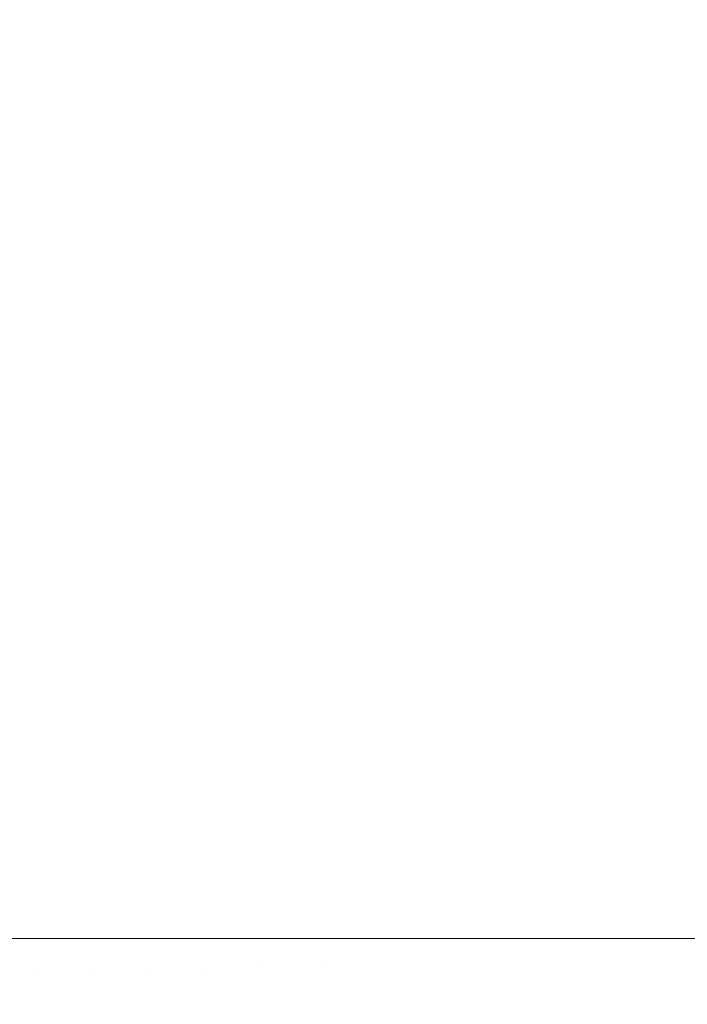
# Model space of a CAD drawing. Header units: centimetres. Extents: x -26.3 to 27.5, y 4.2 to 67.9.
# Tile 14 of 256: x -26.0435 to -26.0005, y 4.296 to 4.3594. Entities that reach past the tile are written whole.
import ezdxf

# ---------------------------------------------------------------- set-up
doc = ezdxf.new("R2010")
doc.units = ezdxf.units.CM
doc.header["$LTSCALE"] = 2.54
doc.layers.add('Lucido design-1', color=7, linetype='Continuous')

# ---------------------------------------------------------------- blocks, each defined once
blk = doc.blocks.new('Gruppo-2-1')
at = {"color": 7, "linetype": 'Continuous', "lineweight": 9}
for points, invisible_edges in [([(-26.044953, 4.300212, -1111.795328), (-26.044953, 5.900212, -1111.795328), (-26.041611, 5.900212, -1111.797632), (-26.041611, 4.300212, -1111.797632)], 5), ([(-26.044953, 4.300212, -1147.895328), (-26.044953, 5.900212, -1147.895328), (-26.041611, 5.900212, -1147.897632), (-26.041611, 4.300212, -1147.897632)], 5), ([(-26.042629, 5.900212, -1111.031377), (-26.044941, 5.900212, -1111.033016), (-26.044941, 4.300212, -1111.033016), (-26.042629, 4.300212, -1111.031377)], 10), ([(-26.042629, 5.900212, -1147.131377), (-26.044941, 5.900212, -1147.133016), (-26.044941, 4.300212, -1147.133016), (-26.042629, 4.300212, -1147.131377)], 10), ([(-26.042629, 4.300212, -1111.031377), (-26.041601, 4.300212, -1111.030712), (-26.041601, 5.900212, -1111.030712), (-26.042629, 5.900212, -1111.031377)], 10), ([(-26.042629, 4.300212, -1147.131377), (-26.041601, 4.300212, -1147.130712), (-26.041601, 5.900212, -1147.130712), (-26.042629, 5.900212, -1147.131377)], 10), ([(-26.041611, 4.300212, -1111.797632), (-26.041611, 5.900212, -1111.797632), (-26.038182, 5.900212, -1111.799796), (-26.038182, 4.300212, -1111.799796)], 5), ([(-26.041611, 4.300212, -1147.897632), (-26.041611, 5.900212, -1147.897632), (-26.038182, 5.900212, -1147.899796), (-26.038182, 4.300212, -1147.899796)], 5), ([(-26.039066, 5.900212, -1111.029071), (-26.041601, 5.900212, -1111.030712), (-26.041601, 4.300212, -1111.030712), (-26.039066, 4.300212, -1111.029071)], 10), ([(-26.039066, 5.900212, -1147.129071), (-26.041601, 5.900212, -1147.130712), (-26.041601, 4.300212, -1147.130712), (-26.039066, 4.300212, -1147.129071)], 10), ([(-26.039066, 4.300212, -1111.029071), (-26.038173, 4.300212, -1111.028546), (-26.038173, 5.900212, -1111.028546), (-26.039066, 5.900212, -1111.029071)], 10), ([(-26.039066, 4.300212, -1147.129071), (-26.038173, 4.300212, -1147.128546), (-26.038173, 5.900212, -1147.128546), (-26.039066, 5.900212, -1147.129071)], 10), ([(-26.038182, 4.300212, -1111.799796), (-26.038182, 5.900212, -1111.799796), (-26.034671, 5.900212, -1111.801817), (-26.034671, 4.300212, -1111.801817)], 5), ([(-26.038182, 4.300212, -1147.899796), (-26.038182, 5.900212, -1147.899796), (-26.034671, 5.900212, -1147.901817), (-26.034671, 4.300212, -1147.901817)], 5), ([(-26.035404, 5.900212, -1111.026917), (-26.038173, 5.900212, -1111.028546), (-26.038173, 4.300212, -1111.028546), (-26.035404, 4.300212, -1111.026917)], 10), ([(-26.035404, 5.900212, -1147.126917), (-26.038173, 5.900212, -1147.128546), (-26.038173, 4.300212, -1147.128546), (-26.035404, 4.300212, -1147.126917)], 10), ([(-26.035404, 4.300212, -1111.026917), (-26.034665, 4.300212, -1111.026523), (-26.034665, 5.900212, -1111.026523), (-26.035404, 5.900212, -1111.026917)], 10), ([(-26.035404, 4.300212, -1147.126917), (-26.034665, 4.300212, -1147.126523), (-26.034665, 5.900212, -1147.126523), (-26.035404, 5.900212, -1147.126917)], 10), ([(-26.034671, 4.300212, -1111.801817), (-26.034671, 5.900212, -1111.801817), (-26.031086, 5.900212, -1111.803693), (-26.031086, 4.300212, -1111.803693)], 5), ([(-26.034671, 4.300212, -1147.901817), (-26.034671, 5.900212, -1147.901817), (-26.031086, 5.900212, -1147.903693), (-26.031086, 4.300212, -1147.903693)], 5), ([(-26.031648, 5.900212, -1111.024917), (-26.034665, 5.900212, -1111.026523), (-26.034665, 4.300212, -1111.026523), (-26.031648, 4.300212, -1111.024917)], 10), ([(-26.031648, 5.900212, -1147.124917), (-26.034665, 5.900212, -1147.126523), (-26.034665, 4.300212, -1147.126523), (-26.031648, 4.300212, -1147.124917)], 10), ([(-26.031648, 4.300212, -1111.024917), (-26.031081, 4.300212, -1111.024645), (-26.031081, 5.900212, -1111.024645), (-26.031648, 5.900212, -1111.024917)], 10), ([(-26.031648, 4.300212, -1147.124917), (-26.031081, 4.300212, -1147.124645), (-26.031081, 5.900212, -1147.124645), (-26.031648, 5.900212, -1147.124917)], 10), ([(-26.031086, 4.300212, -1111.803693), (-26.031086, 5.900212, -1111.803693), (-26.027431, 5.900212, -1111.80542), (-26.027431, 4.300212, -1111.80542)], 5), ([(-26.031086, 4.300212, -1147.903693), (-26.031086, 5.900212, -1147.903693), (-26.027431, 5.900212, -1147.90542), (-26.027431, 4.300212, -1147.90542)], 5), ([(-26.027806, 5.900212, -1111.023077), (-26.031081, 5.900212, -1111.024645), (-26.031081, 4.300212, -1111.024645), (-26.027806, 4.300212, -1111.023077)], 10), ([(-26.027806, 5.900212, -1147.123077), (-26.031081, 5.900212, -1147.124645), (-26.031081, 4.300212, -1147.124645), (-26.027806, 4.300212, -1147.123077)], 10), ([(-26.027806, 4.300212, -1111.023077), (-26.027428, 4.300212, -1111.022915), (-26.027428, 5.900212, -1111.022915), (-26.027806, 5.900212, -1111.023077)], 10), ([(-26.027806, 4.300212, -1147.123077), (-26.027428, 4.300212, -1147.122915), (-26.027428, 5.900212, -1147.122915), (-26.027806, 5.900212, -1147.123077)], 10), ([(-26.027431, 4.300212, -1111.80542), (-26.027431, 5.900212, -1111.80542), (-26.023714, 5.900212, -1111.806997), (-26.023714, 4.300212, -1111.806997)], 5), ([(-26.027431, 4.300212, -1147.90542), (-26.027431, 5.900212, -1147.90542), (-26.023714, 5.900212, -1147.906997), (-26.023714, 4.300212, -1147.906997)], 5), ([(-26.023883, 5.900212, -1111.021399), (-26.027428, 5.900212, -1111.022915), (-26.027428, 4.300212, -1111.022915), (-26.023883, 4.300212, -1111.021399)], 10), ([(-26.023883, 5.900212, -1147.121399), (-26.027428, 5.900212, -1147.122915), (-26.027428, 4.300212, -1147.122915), (-26.023883, 4.300212, -1147.121399)], 10), ([(-26.023883, 4.300212, -1111.021399), (-26.023713, 4.300212, -1111.021335), (-26.023713, 5.900212, -1111.021335), (-26.023883, 5.900212, -1111.021399)], 10), ([(-26.023883, 4.300212, -1147.121399), (-26.023713, 4.300212, -1147.121335), (-26.023713, 5.900212, -1147.121335), (-26.023883, 5.900212, -1147.121399)], 10), ([(-26.023714, 4.300212, -1111.806997), (-26.023714, 5.900212, -1111.806997), (-26.019941, 5.900212, -1111.80842), (-26.019941, 4.300212, -1111.80842)], 5), ([(-26.023714, 4.300212, -1147.906997), (-26.023714, 5.900212, -1147.906997), (-26.019941, 5.900212, -1147.90842), (-26.019941, 4.300212, -1147.90842)], 5), ([(-26.023713, 5.900212, -1111.021335), (-26.023713, 4.300212, -1111.021335), (-26.01994, 4.300212, -1111.019909), (-26.01994, 5.900212, -1111.019909)], 5), ([(-26.023713, 5.900212, -1147.121335), (-26.023713, 4.300212, -1147.121335), (-26.01994, 4.300212, -1147.119909), (-26.01994, 5.900212, -1147.119909)], 5), ([(-26.019941, 4.300212, -1111.80842), (-26.019941, 5.900212, -1111.80842), (-26.016117, 5.900212, -1111.809689), (-26.016117, 4.300212, -1111.809689)], 5), ([(-26.019941, 4.300212, -1147.90842), (-26.019941, 5.900212, -1147.90842), (-26.016117, 5.900212, -1147.909689), (-26.016117, 4.300212, -1147.909689)], 5), ([(-26.019887, 5.900212, -1111.019889), (-26.01994, 5.900212, -1111.019909), (-26.01994, 4.300212, -1111.019909), (-26.019887, 4.300212, -1111.019889)], 10), ([(-26.019887, 5.900212, -1147.119889), (-26.01994, 5.900212, -1147.119909), (-26.01994, 4.300212, -1147.119909), (-26.019887, 4.300212, -1147.119889)], 10), ([(-26.019887, 4.300212, -1111.019889), (-26.016115, 4.300212, -1111.018645), (-26.016115, 5.900212, -1111.018645), (-26.019887, 5.900212, -1111.019889)], 10), ([(-26.019887, 4.300212, -1147.119889), (-26.016115, 4.300212, -1147.118645), (-26.016115, 5.900212, -1147.118645), (-26.019887, 5.900212, -1147.119889)], 10), ([(-26.016117, 4.300212, -1111.809689), (-26.016117, 5.900212, -1111.809689), (-26.012251, 5.900212, -1111.810802), (-26.012251, 4.300212, -1111.810802)], 5), ([(-26.016117, 4.300212, -1147.909689), (-26.016117, 5.900212, -1147.909689), (-26.012251, 5.900212, -1147.910802), (-26.012251, 4.300212, -1147.910802)], 5), ([(-26.015824, 5.900212, -1111.018549), (-26.016115, 5.900212, -1111.018645), (-26.016115, 4.300212, -1111.018645), (-26.015824, 4.300212, -1111.018549)], 10), ([(-26.015824, 5.900212, -1147.118549), (-26.016115, 5.900212, -1147.118645), (-26.016115, 4.300212, -1147.118645), (-26.015824, 4.300212, -1147.118549)], 10), ([(-26.015824, 4.300212, -1111.018549), (-26.012248, 4.300212, -1111.017537), (-26.012248, 5.900212, -1111.017537), (-26.015824, 5.900212, -1111.018549)], 10), ([(-26.015824, 4.300212, -1147.118549), (-26.012248, 4.300212, -1147.117537), (-26.012248, 5.900212, -1147.117537), (-26.015824, 5.900212, -1147.118549)], 10), ([(-26.012251, 4.300212, -1111.810802), (-26.012251, 5.900212, -1111.810802), (-26.008347, 5.900212, -1111.811757), (-26.008347, 4.300212, -1111.811757)], 5), ([(-26.012251, 4.300212, -1147.910802), (-26.012251, 5.900212, -1147.910802), (-26.008347, 5.900212, -1147.911757), (-26.008347, 4.300212, -1147.911757)], 5), ([(-26.011702, 5.900212, -1111.017382), (-26.012248, 5.900212, -1111.017537), (-26.012248, 4.300212, -1111.017537), (-26.011702, 4.300212, -1111.017382)], 10), ([(-26.011702, 5.900212, -1147.117382), (-26.012248, 5.900212, -1147.117537), (-26.012248, 4.300212, -1147.117537), (-26.011702, 4.300212, -1147.117382)], 10), ([(-26.011702, 4.300212, -1111.017382), (-26.008344, 4.300212, -1111.016585), (-26.008344, 5.900212, -1111.016585), (-26.011702, 5.900212, -1111.017382)], 10), ([(-26.011702, 4.300212, -1147.117382), (-26.008344, 4.300212, -1147.116585), (-26.008344, 5.900212, -1147.116585), (-26.011702, 5.900212, -1147.117382)], 10), ([(-26.008347, 4.300212, -1111.811757), (-26.008347, 5.900212, -1111.811757), (-26.004414, 5.900212, -1111.812553), (-26.004414, 4.300212, -1111.812553)], 5), ([(-26.008347, 4.300212, -1147.911757), (-26.008347, 5.900212, -1147.911757), (-26.004414, 5.900212, -1147.912553), (-26.004414, 4.300212, -1147.912553)], 5), ([(-26.007526, 5.900212, -1111.016391), (-26.008344, 5.900212, -1111.016585), (-26.008344, 4.300212, -1111.016585), (-26.007526, 4.300212, -1111.016391)], 10), ([(-26.007526, 5.900212, -1147.116391), (-26.008344, 5.900212, -1147.116585), (-26.008344, 4.300212, -1147.116585), (-26.007526, 4.300212, -1147.116391)], 10), ([(-26.007526, 4.300212, -1111.016391), (-26.004411, 4.300212, -1111.015792), (-26.004411, 5.900212, -1111.015792), (-26.007526, 5.900212, -1111.016391)], 10), ([(-26.007526, 4.300212, -1147.116391), (-26.004411, 4.300212, -1147.115792), (-26.004411, 5.900212, -1147.115792), (-26.007526, 5.900212, -1147.116391)], 10), ([(-26.004414, 4.300212, -1111.812553), (-26.004414, 5.900212, -1111.812553), (-26.000457, 5.900212, -1111.813191), (-26.000457, 4.300212, -1111.813191)], 5), ([(-26.004414, 4.300212, -1147.912553), (-26.004414, 5.900212, -1147.912553), (-26.000457, 5.900212, -1147.913191), (-26.000457, 4.300212, -1147.913191)], 5), ([(-26.003305, 5.900212, -1111.01558), (-26.004411, 5.900212, -1111.015792), (-26.004411, 4.300212, -1111.015792), (-26.003305, 4.300212, -1111.01558)], 10), ([(-26.003305, 5.900212, -1147.11558), (-26.004411, 5.900212, -1147.115792), (-26.004411, 4.300212, -1147.115792), (-26.003305, 4.300212, -1147.11558)], 10), ([(-26.003305, 4.300212, -1111.01558), (-26.000454, 4.300212, -1111.015158), (-26.000454, 5.900212, -1111.015158), (-26.003305, 5.900212, -1111.01558)], 10), ([(-26.003305, 4.300212, -1147.11558), (-26.000454, 4.300212, -1147.115158), (-26.000454, 5.900212, -1147.115158), (-26.003305, 5.900212, -1147.11558)], 10), ([(-26.000457, 4.300212, -1111.813191), (-26.000457, 5.900212, -1111.813191), (-25.996483, 5.900212, -1111.813668), (-25.996483, 4.300212, -1111.813668)], 5), ([(-26.046034, 4.297685, -1111.033829), (-26.042579, 4.297831, -1111.031377), (-26.042629, 4.300212, -1111.031377), (-26.044941, 4.300212, -1111.033016)], 11), ([(-26.046034, 4.297685, -1147.133829), (-26.042579, 4.297831, -1147.131377), (-26.042629, 4.300212, -1147.131377), (-26.044941, 4.300212, -1147.133016)], 11), ([(-26.0449, 4.297733, -1111.795328), (-26.044953, 4.300212, -1111.795328), (-26.041611, 4.300212, -1111.797632), (-26.041562, 4.297875, -1111.797632)], 13), ([(-26.0449, 4.297733, -1147.895328), (-26.044953, 4.300212, -1147.895328), (-26.041611, 4.300212, -1147.897632), (-26.041562, 4.297875, -1147.897632)], 13), ([(-26.041601, 4.300212, -1111.030712), (-26.042629, 4.300212, -1111.031377), (-26.042579, 4.297831, -1111.031377)], 10), ([(-26.041601, 4.300212, -1147.130712), (-26.042629, 4.300212, -1147.131377), (-26.042579, 4.297831, -1147.131377)], 10), ([(-26.042579, 4.297831, -1111.031377), (-26.039019, 4.297983, -1111.029071), (-26.039066, 4.300212, -1111.029071), (-26.041601, 4.300212, -1111.030712)], 11), ([(-26.042579, 4.297831, -1147.131377), (-26.039019, 4.297983, -1147.129071), (-26.039066, 4.300212, -1147.129071), (-26.041601, 4.300212, -1147.130712)], 11), ([(-26.041562, 4.297875, -1111.797632), (-26.041611, 4.300212, -1111.797632), (-26.038182, 4.300212, -1111.799796), (-26.038135, 4.29802, -1111.799796)], 13), ([(-26.041562, 4.297875, -1147.897632), (-26.041611, 4.300212, -1147.897632), (-26.038182, 4.300212, -1147.899796), (-26.038135, 4.29802, -1147.899796)], 13), ([(-26.038173, 4.300212, -1111.028546), (-26.039066, 4.300212, -1111.029071), (-26.039019, 4.297983, -1111.029071)], 10), ([(-26.038173, 4.300212, -1147.128546), (-26.039066, 4.300212, -1147.129071), (-26.039019, 4.297983, -1147.129071)], 10), ([(-26.039019, 4.297983, -1111.029071), (-26.03536, 4.298138, -1111.026917), (-26.035404, 4.300212, -1111.026917), (-26.038173, 4.300212, -1111.028546)], 11), ([(-26.039019, 4.297983, -1147.129071), (-26.03536, 4.298138, -1147.126917), (-26.035404, 4.300212, -1147.126917), (-26.038173, 4.300212, -1147.128546)], 11), ([(-26.038135, 4.29802, -1111.799796), (-26.038182, 4.300212, -1111.799796), (-26.034671, 4.300212, -1111.801817), (-26.034628, 4.298169, -1111.801817)], 13), ([(-26.038135, 4.29802, -1147.899796), (-26.038182, 4.300212, -1147.899796), (-26.034671, 4.300212, -1147.901817), (-26.034628, 4.298169, -1147.901817)], 13), ([(-26.034665, 4.300212, -1111.026523), (-26.035404, 4.300212, -1111.026917), (-26.03536, 4.298138, -1111.026917)], 10), ([(-26.034665, 4.300212, -1147.126523), (-26.035404, 4.300212, -1147.126917), (-26.03536, 4.298138, -1147.126917)], 10), ([(-26.03536, 4.298138, -1111.026917), (-26.031607, 4.298297, -1111.024917), (-26.031648, 4.300212, -1111.024917), (-26.034665, 4.300212, -1111.026523)], 11), ([(-26.03536, 4.298138, -1147.126917), (-26.031607, 4.298297, -1147.124917), (-26.031648, 4.300212, -1147.124917), (-26.034665, 4.300212, -1147.126523)], 11), ([(-26.034628, 4.298169, -1111.801817), (-26.034671, 4.300212, -1111.801817), (-26.031086, 4.300212, -1111.803693), (-26.031046, 4.298321, -1111.803693)], 13), ([(-26.034628, 4.298169, -1147.901817), (-26.034671, 4.300212, -1147.901817), (-26.031086, 4.300212, -1147.903693), (-26.031046, 4.298321, -1147.903693)], 13), ([(-26.031081, 4.300212, -1111.024645), (-26.031648, 4.300212, -1111.024917), (-26.031607, 4.298297, -1111.024917)], 10), ([(-26.031081, 4.300212, -1147.124645), (-26.031648, 4.300212, -1147.124917), (-26.031607, 4.298297, -1147.124917)], 10), ([(-26.031607, 4.298297, -1111.024917), (-26.027769, 4.298461, -1111.023077), (-26.027806, 4.300212, -1111.023077), (-26.031081, 4.300212, -1111.024645)], 11), ([(-26.031607, 4.298297, -1147.124917), (-26.027769, 4.298461, -1147.123077), (-26.027806, 4.300212, -1147.123077), (-26.031081, 4.300212, -1147.124645)], 11), ([(-26.031046, 4.298321, -1111.803693), (-26.031086, 4.300212, -1111.803693), (-26.027431, 4.300212, -1111.80542), (-26.027394, 4.298476, -1111.80542)], 13), ([(-26.031046, 4.298321, -1147.903693), (-26.031086, 4.300212, -1147.903693), (-26.027431, 4.300212, -1147.90542), (-26.027394, 4.298476, -1147.90542)], 13), ([(-26.027428, 4.300212, -1111.022915), (-26.027806, 4.300212, -1111.023077), (-26.027769, 4.298461, -1111.023077)], 10), ([(-26.027428, 4.300212, -1147.122915), (-26.027806, 4.300212, -1147.123077), (-26.027769, 4.298461, -1147.123077)], 10), ([(-26.027769, 4.298461, -1111.023077), (-26.02385, 4.298627, -1111.021399), (-26.023883, 4.300212, -1111.021399), (-26.027428, 4.300212, -1111.022915)], 11), ([(-26.027769, 4.298461, -1147.123077), (-26.02385, 4.298627, -1147.121399), (-26.023883, 4.300212, -1147.121399), (-26.027428, 4.300212, -1147.122915)], 11), ([(-26.027394, 4.298476, -1111.80542), (-26.027431, 4.300212, -1111.80542), (-26.023714, 4.300212, -1111.806997), (-26.023681, 4.298634, -1111.806997)], 13), ([(-26.027394, 4.298476, -1147.90542), (-26.027431, 4.300212, -1147.90542), (-26.023714, 4.300212, -1147.906997), (-26.023681, 4.298634, -1147.906997)], 13), ([(-26.023713, 4.300212, -1111.021335), (-26.023883, 4.300212, -1111.021399), (-26.02385, 4.298627, -1111.021399)], 10), ([(-26.023713, 4.300212, -1147.121335), (-26.023883, 4.300212, -1147.121399), (-26.02385, 4.298627, -1147.121399)], 10), ([(-26.01994, 4.300212, -1111.019909), (-26.023713, 4.300212, -1111.021335), (-26.02385, 4.298627, -1111.021399), (-26.019857, 4.298797, -1111.019889)], 14), ([(-26.01994, 4.300212, -1147.119909), (-26.023713, 4.300212, -1147.121335), (-26.02385, 4.298627, -1147.121399), (-26.019857, 4.298797, -1147.119889)], 14), ([(-26.023681, 4.298634, -1111.806997), (-26.023714, 4.300212, -1111.806997), (-26.019941, 4.300212, -1111.80842), (-26.019911, 4.298794, -1111.80842)], 13), ([(-26.023681, 4.298634, -1147.906997), (-26.023714, 4.300212, -1147.906997), (-26.019941, 4.300212, -1147.90842), (-26.019911, 4.298794, -1147.90842)], 13), ([(-26.019911, 4.298794, -1111.80842), (-26.019941, 4.300212, -1111.80842), (-26.016117, 4.300212, -1111.809689), (-26.016091, 4.298957, -1111.809689)], 13), ([(-26.019911, 4.298794, -1147.90842), (-26.019941, 4.300212, -1147.90842), (-26.016117, 4.300212, -1147.909689), (-26.016091, 4.298957, -1147.909689)], 13), ([(-26.019857, 4.298797, -1111.019889), (-26.019887, 4.300212, -1111.019889), (-26.01994, 4.300212, -1111.019909)], 9), ([(-26.019857, 4.298797, -1147.119889), (-26.019887, 4.300212, -1147.119889), (-26.01994, 4.300212, -1147.119909)], 9), ([(-26.016115, 4.300212, -1111.018645), (-26.019887, 4.300212, -1111.019889), (-26.019857, 4.298797, -1111.019889), (-26.015798, 4.298969, -1111.018549)], 14), ([(-26.016115, 4.300212, -1147.118645), (-26.019887, 4.300212, -1147.119889), (-26.019857, 4.298797, -1147.119889), (-26.015798, 4.298969, -1147.118549)], 14), ([(-26.016091, 4.298957, -1111.809689), (-26.016117, 4.300212, -1111.809689), (-26.012251, 4.300212, -1111.810802), (-26.012228, 4.299121, -1111.810802)], 13), ([(-26.016091, 4.298957, -1147.909689), (-26.016117, 4.300212, -1147.909689), (-26.012251, 4.300212, -1147.910802), (-26.012228, 4.299121, -1147.910802)], 13), ([(-26.015798, 4.298969, -1111.018549), (-26.015824, 4.300212, -1111.018549), (-26.016115, 4.300212, -1111.018645)], 9), ([(-26.015798, 4.298969, -1147.118549), (-26.015824, 4.300212, -1147.118549), (-26.016115, 4.300212, -1147.118645)], 9), ([(-26.012248, 4.300212, -1111.017537), (-26.015824, 4.300212, -1111.018549), (-26.015798, 4.298969, -1111.018549), (-26.011679, 4.299144, -1111.017382)], 14), ([(-26.012248, 4.300212, -1147.117537), (-26.015824, 4.300212, -1147.118549), (-26.015798, 4.298969, -1147.118549), (-26.011679, 4.299144, -1147.117382)], 14), ([(-26.012228, 4.299121, -1111.810802), (-26.012251, 4.300212, -1111.810802), (-26.008347, 4.300212, -1111.811757), (-26.008328, 4.299286, -1111.811757)], 13), ([(-26.012228, 4.299121, -1147.910802), (-26.012251, 4.300212, -1147.910802), (-26.008347, 4.300212, -1147.911757), (-26.008328, 4.299286, -1147.911757)], 13), ([(-26.011679, 4.299144, -1111.017382), (-26.011702, 4.300212, -1111.017382), (-26.012248, 4.300212, -1111.017537)], 9), ([(-26.011679, 4.299144, -1147.117382), (-26.011702, 4.300212, -1147.117382), (-26.012248, 4.300212, -1147.117537)], 9), ([(-26.008344, 4.300212, -1111.016585), (-26.011702, 4.300212, -1111.017382), (-26.011679, 4.299144, -1111.017382), (-26.007507, 4.299321, -1111.016391)], 14), ([(-26.008344, 4.300212, -1147.116585), (-26.011702, 4.300212, -1147.117382), (-26.011679, 4.299144, -1147.117382), (-26.007507, 4.299321, -1147.116391)], 14), ([(-26.008328, 4.299286, -1111.811757), (-26.008347, 4.300212, -1111.811757), (-26.004414, 4.300212, -1111.812553), (-26.004398, 4.299453, -1111.812553)], 13), ([(-26.008328, 4.299286, -1147.911757), (-26.008347, 4.300212, -1147.911757), (-26.004414, 4.300212, -1147.912553), (-26.004398, 4.299453, -1147.912553)], 13), ([(-26.007507, 4.299321, -1111.016391), (-26.007526, 4.300212, -1111.016391), (-26.008344, 4.300212, -1111.016585)], 9), ([(-26.007507, 4.299321, -1147.116391), (-26.007526, 4.300212, -1147.116391), (-26.008344, 4.300212, -1147.116585)], 9), ([(-26.004411, 4.300212, -1111.015792), (-26.007526, 4.300212, -1111.016391), (-26.007507, 4.299321, -1111.016391), (-26.00329, 4.2995, -1111.01558)], 14), ([(-26.004411, 4.300212, -1147.115792), (-26.007526, 4.300212, -1147.116391), (-26.007507, 4.299321, -1147.116391), (-26.00329, 4.2995, -1147.11558)], 14), ([(-26.004398, 4.299453, -1111.812553), (-26.004414, 4.300212, -1111.812553), (-26.000457, 4.300212, -1111.813191), (-26.000444, 4.299621, -1111.813191)], 13), ([(-26.004398, 4.299453, -1147.912553), (-26.004414, 4.300212, -1147.912553), (-26.000457, 4.300212, -1147.913191), (-26.000444, 4.299621, -1147.913191)], 13), ([(-26.00329, 4.2995, -1111.01558), (-26.003305, 4.300212, -1111.01558), (-26.004411, 4.300212, -1111.015792)], 9), ([(-26.00329, 4.2995, -1147.11558), (-26.003305, 4.300212, -1147.11558), (-26.004411, 4.300212, -1147.115792)], 9), ([(-26.000454, 4.300212, -1111.015158), (-26.003305, 4.300212, -1111.01558), (-26.00329, 4.2995, -1111.01558), (-25.999035, 4.299681, -1111.014949)], 14), ([(-26.000454, 4.300212, -1147.115158), (-26.003305, 4.300212, -1147.11558), (-26.00329, 4.2995, -1147.11558), (-25.999035, 4.299681, -1147.114949)], 14), ([(-26.012158, 4.298031, -1111.810802), (-26.012228, 4.299121, -1111.810802), (-26.008328, 4.299286, -1111.811757), (-26.008269, 4.298362, -1111.811757)], 15), ([(-26.012158, 4.298031, -1147.910802), (-26.012228, 4.299121, -1147.910802), (-26.008328, 4.299286, -1147.911757), (-26.008269, 4.298362, -1147.911757)], 15), ([(-26.007451, 4.298432, -1111.016391), (-26.007507, 4.299321, -1111.016391), (-26.011679, 4.299144, -1111.017382), (-26.011611, 4.298078, -1111.017382)], 15), ([(-26.007451, 4.298432, -1147.116391), (-26.007507, 4.299321, -1147.116391), (-26.011679, 4.299144, -1147.117382), (-26.011611, 4.298078, -1147.117382)], 15), ([(-26.008269, 4.298362, -1111.811757), (-26.008328, 4.299286, -1111.811757), (-26.004398, 4.299453, -1111.812553), (-26.004349, 4.298696, -1111.812553)], 15), ([(-26.008269, 4.298362, -1147.911757), (-26.008328, 4.299286, -1147.911757), (-26.004398, 4.299453, -1147.912553), (-26.004349, 4.298696, -1147.912553)], 15), ([(-26.003245, 4.29879, -1111.01558), (-26.00329, 4.2995, -1111.01558), (-26.007507, 4.299321, -1111.016391), (-26.007451, 4.298432, -1111.016391)], 15), ([(-26.003245, 4.29879, -1147.11558), (-26.00329, 4.2995, -1147.11558), (-26.007507, 4.299321, -1147.116391), (-26.007451, 4.298432, -1147.116391)], 15), ([(-26.004349, 4.298696, -1111.812553), (-26.004398, 4.299453, -1111.812553), (-26.000444, 4.299621, -1111.813191), (-26.000407, 4.299032, -1111.813191)], 15), ([(-26.004349, 4.298696, -1147.912553), (-26.004398, 4.299453, -1147.912553), (-26.000444, 4.299621, -1147.913191), (-26.000407, 4.299032, -1147.913191)], 15), ([(-25.999001, 4.299151, -1111.014949), (-25.999035, 4.299681, -1111.014949), (-26.00329, 4.2995, -1111.01558), (-26.003245, 4.29879, -1111.01558)], 15), ([(-25.999001, 4.299151, -1147.114949), (-25.999035, 4.299681, -1147.114949), (-26.00329, 4.2995, -1147.11558), (-26.003245, 4.29879, -1147.11558)], 15), ([(-26.023749, 4.297045, -1111.021399), (-26.02385, 4.298627, -1111.021399), (-26.027769, 4.298461, -1111.023077), (-26.027657, 4.296712, -1111.023077)], 15), ([(-26.023749, 4.297045, -1147.121399), (-26.02385, 4.298627, -1147.121399), (-26.027769, 4.298461, -1147.123077), (-26.027657, 4.296712, -1147.123077)], 15), ([(-26.027284, 4.296744, -1111.80542), (-26.027394, 4.298476, -1111.80542), (-26.023681, 4.298634, -1111.806997), (-26.02358, 4.297059, -1111.806997)], 15), ([(-26.027284, 4.296744, -1147.90542), (-26.027394, 4.298476, -1147.90542), (-26.023681, 4.298634, -1147.906997), (-26.02358, 4.297059, -1147.906997)], 15), ([(-26.019767, 4.297384, -1111.019889), (-26.019857, 4.298797, -1111.019889), (-26.02385, 4.298627, -1111.021399), (-26.023749, 4.297045, -1111.021399)], 15), ([(-26.019767, 4.297384, -1147.119889), (-26.019857, 4.298797, -1147.119889), (-26.02385, 4.298627, -1147.121399), (-26.023749, 4.297045, -1147.121399)], 15), ([(-26.02358, 4.297059, -1111.806997), (-26.023681, 4.298634, -1111.806997), (-26.019911, 4.298794, -1111.80842), (-26.01982, 4.297379, -1111.80842)], 15), ([(-26.02358, 4.297059, -1147.906997), (-26.023681, 4.298634, -1147.906997), (-26.019911, 4.298794, -1147.90842), (-26.01982, 4.297379, -1147.90842)], 15), ([(-26.01982, 4.297379, -1111.80842), (-26.019911, 4.298794, -1111.80842), (-26.016091, 4.298957, -1111.809689), (-26.016011, 4.297703, -1111.809689)], 15), ([(-26.01982, 4.297379, -1147.90842), (-26.019911, 4.298794, -1147.90842), (-26.016091, 4.298957, -1147.909689), (-26.016011, 4.297703, -1147.909689)], 15), ([(-26.015719, 4.297728, -1111.018549), (-26.015798, 4.298969, -1111.018549), (-26.019857, 4.298797, -1111.019889), (-26.019767, 4.297384, -1111.019889)], 15), ([(-26.015719, 4.297728, -1147.118549), (-26.015798, 4.298969, -1147.118549), (-26.019857, 4.298797, -1147.119889), (-26.019767, 4.297384, -1147.119889)], 15), ([(-26.016011, 4.297703, -1111.809689), (-26.016091, 4.298957, -1111.809689), (-26.012228, 4.299121, -1111.810802), (-26.012158, 4.298031, -1111.810802)], 15), ([(-26.016011, 4.297703, -1147.909689), (-26.016091, 4.298957, -1147.909689), (-26.012228, 4.299121, -1147.910802), (-26.012158, 4.298031, -1147.910802)], 15), ([(-26.011611, 4.298078, -1111.017382), (-26.011679, 4.299144, -1111.017382), (-26.015798, 4.298969, -1111.018549), (-26.015719, 4.297728, -1111.018549)], 15), ([(-26.011611, 4.298078, -1147.117382), (-26.011679, 4.299144, -1147.117382), (-26.015798, 4.298969, -1147.118549), (-26.015719, 4.297728, -1147.118549)], 15), ([(-26.008171, 4.297442, -1111.811757), (-26.008269, 4.298362, -1111.811757), (-26.004349, 4.298696, -1111.812553), (-26.004269, 4.297941, -1111.812553)], 15), ([(-26.008171, 4.297442, -1147.911757), (-26.008269, 4.298362, -1147.911757), (-26.004349, 4.298696, -1147.912553), (-26.004269, 4.297941, -1147.912553)], 15), ([(-26.00317, 4.298082, -1111.01558), (-26.003245, 4.29879, -1111.01558), (-26.007451, 4.298432, -1111.016391), (-26.007356, 4.297546, -1111.016391)], 15), ([(-26.00317, 4.298082, -1147.11558), (-26.003245, 4.29879, -1147.11558), (-26.007451, 4.298432, -1147.116391), (-26.007356, 4.297546, -1147.116391)], 15), ([(-26.004269, 4.297941, -1111.812553), (-26.004349, 4.298696, -1111.812553), (-26.000407, 4.299032, -1111.813191), (-26.000344, 4.298444, -1111.813191)], 15), ([(-26.004269, 4.297941, -1147.912553), (-26.004349, 4.298696, -1147.912553), (-26.000407, 4.299032, -1147.913191), (-26.000344, 4.298444, -1147.913191)], 15), ([(-25.998945, 4.298623, -1111.014949), (-25.999001, 4.299151, -1111.014949), (-26.003245, 4.29879, -1111.01558), (-26.00317, 4.298082, -1111.01558)], 15), ([(-25.998945, 4.298623, -1147.114949), (-25.999001, 4.299151, -1147.114949), (-26.003245, 4.29879, -1147.11558), (-26.00317, 4.298082, -1147.11558)], 15), ([(-25.998866, 4.298098, -1111.014949), (-25.998945, 4.298623, -1111.014949), (-26.00317, 4.298082, -1111.01558), (-26.003064, 4.297378, -1111.01558)], 15), ([(-25.998866, 4.298098, -1147.114949), (-25.998945, 4.298623, -1147.114949), (-26.00317, 4.298082, -1147.11558), (-26.003064, 4.297378, -1147.11558)], 15), ([(-26.038877, 4.295757, -1111.029071), (-26.039019, 4.297983, -1111.029071), (-26.042579, 4.297831, -1111.031377), (-26.042427, 4.295455, -1111.031377)], 15), ([(-26.038877, 4.295757, -1147.129071), (-26.039019, 4.297983, -1147.129071), (-26.042579, 4.297831, -1147.131377), (-26.042427, 4.295455, -1147.131377)], 15), ([(-26.041413, 4.295541, -1111.797632), (-26.041562, 4.297875, -1111.797632), (-26.038135, 4.29802, -1111.799796), (-26.037996, 4.295832, -1111.799796)], 15), ([(-26.041413, 4.295541, -1147.897632), (-26.041562, 4.297875, -1147.897632), (-26.038135, 4.29802, -1147.899796), (-26.037996, 4.295832, -1147.899796)], 15), ([(-26.035228, 4.296068, -1111.026917), (-26.03536, 4.298138, -1111.026917), (-26.039019, 4.297983, -1111.029071), (-26.038877, 4.295757, -1111.029071)], 15), ([(-26.035228, 4.296068, -1147.126917), (-26.03536, 4.298138, -1147.126917), (-26.039019, 4.297983, -1147.129071), (-26.038877, 4.295757, -1147.129071)], 15), ([(-26.037996, 4.295832, -1111.799796), (-26.038135, 4.29802, -1111.799796), (-26.034628, 4.298169, -1111.801817), (-26.034498, 4.29613, -1111.801817)], 15), ([(-26.037996, 4.295832, -1147.899796), (-26.038135, 4.29802, -1147.899796), (-26.034628, 4.298169, -1147.901817), (-26.034498, 4.29613, -1147.901817)], 15), ([(-26.031485, 4.296386, -1111.024917), (-26.031607, 4.298297, -1111.024917), (-26.03536, 4.298138, -1111.026917), (-26.035228, 4.296068, -1111.026917)], 15), ([(-26.031485, 4.296386, -1147.124917), (-26.031607, 4.298297, -1147.124917), (-26.03536, 4.298138, -1147.126917), (-26.035228, 4.296068, -1147.126917)], 15), ([(-26.034498, 4.29613, -1111.801817), (-26.034628, 4.298169, -1111.801817), (-26.031046, 4.298321, -1111.803693), (-26.030925, 4.296434, -1111.803693)], 15), ([(-26.034498, 4.29613, -1147.901817), (-26.034628, 4.298169, -1147.901817), (-26.031046, 4.298321, -1147.903693), (-26.030925, 4.296434, -1147.903693)], 15), ([(-26.027657, 4.296712, -1111.023077), (-26.027769, 4.298461, -1111.023077), (-26.031607, 4.298297, -1111.024917), (-26.031485, 4.296386, -1111.024917)], 15), ([(-26.027657, 4.296712, -1147.123077), (-26.027769, 4.298461, -1147.123077), (-26.031607, 4.298297, -1147.124917), (-26.031485, 4.296386, -1147.124917)], 15), ([(-26.030925, 4.296434, -1111.803693), (-26.031046, 4.298321, -1111.803693), (-26.027394, 4.298476, -1111.80542), (-26.027284, 4.296744, -1111.80542)], 15), ([(-26.030925, 4.296434, -1147.903693), (-26.031046, 4.298321, -1147.903693), (-26.027394, 4.298476, -1147.90542), (-26.027284, 4.296744, -1147.90542)], 15), ([(-26.015878, 4.296455, -1111.809689), (-26.016011, 4.297703, -1111.809689), (-26.012158, 4.298031, -1111.810802), (-26.012043, 4.296946, -1111.810802)], 15), ([(-26.015878, 4.296455, -1147.909689), (-26.016011, 4.297703, -1147.909689), (-26.012158, 4.298031, -1147.910802), (-26.012043, 4.296946, -1147.910802)], 15), ([(-26.011498, 4.297016, -1111.017382), (-26.011611, 4.298078, -1111.017382), (-26.015719, 4.297728, -1111.018549), (-26.015587, 4.296492, -1111.018549)], 15), ([(-26.011498, 4.297016, -1147.117382), (-26.011611, 4.298078, -1147.117382), (-26.015719, 4.297728, -1147.118549), (-26.015587, 4.296492, -1147.118549)], 15), ([(-26.012043, 4.296946, -1111.810802), (-26.012158, 4.298031, -1111.810802), (-26.008269, 4.298362, -1111.811757), (-26.008171, 4.297442, -1111.811757)], 15), ([(-26.012043, 4.296946, -1147.910802), (-26.012158, 4.298031, -1147.910802), (-26.008269, 4.298362, -1147.911757), (-26.008171, 4.297442, -1147.911757)], 15), ([(-26.007356, 4.297546, -1111.016391), (-26.007451, 4.298432, -1111.016391), (-26.011611, 4.298078, -1111.017382), (-26.011498, 4.297016, -1111.017382)], 15), ([(-26.007356, 4.297546, -1147.116391), (-26.007451, 4.298432, -1147.116391), (-26.011611, 4.298078, -1147.117382), (-26.011498, 4.297016, -1147.117382)], 15), ([(-26.008034, 4.296526, -1111.811757), (-26.008171, 4.297442, -1111.811757), (-26.004269, 4.297941, -1111.812553), (-26.004157, 4.297191, -1111.812553)], 15), ([(-26.008034, 4.296526, -1147.911757), (-26.008171, 4.297442, -1147.911757), (-26.004269, 4.297941, -1147.912553), (-26.004157, 4.297191, -1147.912553)], 15), ([(-26.003064, 4.297378, -1111.01558), (-26.00317, 4.298082, -1111.01558), (-26.007356, 4.297546, -1111.016391), (-26.007224, 4.296665, -1111.016391)], 15), ([(-26.003064, 4.297378, -1147.11558), (-26.00317, 4.298082, -1147.11558), (-26.007356, 4.297546, -1147.116391), (-26.007224, 4.296665, -1147.116391)], 15), ([(-26.004157, 4.297191, -1111.812553), (-26.004269, 4.297941, -1111.812553), (-26.000344, 4.298444, -1111.813191), (-26.000256, 4.29786, -1111.813191)], 15), ([(-26.004157, 4.297191, -1147.912553), (-26.004269, 4.297941, -1147.912553), (-26.000344, 4.298444, -1147.913191), (-26.000256, 4.29786, -1147.913191)], 15), ([(-25.998766, 4.297577, -1111.014949), (-25.998866, 4.298098, -1111.014949), (-26.003064, 4.297378, -1111.01558), (-26.002929, 4.296679, -1111.01558)], 15), ([(-25.998766, 4.297577, -1147.114949), (-25.998866, 4.298098, -1147.114949), (-26.003064, 4.297378, -1147.11558), (-26.002929, 4.296679, -1147.11558)], 15), ([(-26.042427, 4.295455, -1111.031377), (-26.042579, 4.297831, -1111.031377), (-26.046034, 4.297685, -1111.033829), (-26.045873, 4.295162, -1111.033829)], 15), ([(-26.042427, 4.295455, -1147.131377), (-26.042579, 4.297831, -1147.131377), (-26.046034, 4.297685, -1147.133829), (-26.045873, 4.295162, -1147.133829)], 15), ([(-26.044742, 4.295258, -1111.795328), (-26.0449, 4.297733, -1111.795328), (-26.041562, 4.297875, -1111.797632), (-26.041413, 4.295541, -1111.797632)], 15), ([(-26.044742, 4.295258, -1147.895328), (-26.0449, 4.297733, -1147.895328), (-26.041562, 4.297875, -1147.897632), (-26.041413, 4.295541, -1147.897632)], 15), ([(-26.019617, 4.295976, -1111.019889), (-26.019767, 4.297384, -1111.019889), (-26.023749, 4.297045, -1111.021399), (-26.023581, 4.295468, -1111.021399)], 15), ([(-26.019617, 4.295976, -1147.119889), (-26.019767, 4.297384, -1147.119889), (-26.023749, 4.297045, -1147.121399), (-26.023581, 4.295468, -1147.121399)], 15), ([(-26.023413, 4.29549, -1111.806997), (-26.02358, 4.297059, -1111.806997), (-26.01982, 4.297379, -1111.80842), (-26.01967, 4.295969, -1111.80842)], 15), ([(-26.023413, 4.29549, -1147.906997), (-26.02358, 4.297059, -1147.906997), (-26.01982, 4.297379, -1147.90842), (-26.01967, 4.295969, -1147.90842)], 15), ([(-26.01967, 4.295969, -1111.80842), (-26.01982, 4.297379, -1111.80842), (-26.016011, 4.297703, -1111.809689), (-26.015878, 4.296455, -1111.809689)], 15), ([(-26.01967, 4.295969, -1147.90842), (-26.01982, 4.297379, -1147.90842), (-26.016011, 4.297703, -1147.909689), (-26.015878, 4.296455, -1147.909689)], 15), ([(-26.015587, 4.296492, -1111.018549), (-26.015719, 4.297728, -1111.018549), (-26.019767, 4.297384, -1111.019889), (-26.019617, 4.295976, -1111.019889)], 15), ([(-26.015587, 4.296492, -1147.118549), (-26.015719, 4.297728, -1147.118549), (-26.019767, 4.297384, -1147.119889), (-26.019617, 4.295976, -1147.119889)], 15), ([(-26.011881, 4.295866, -1111.810802), (-26.012043, 4.296946, -1111.810802), (-26.008171, 4.297442, -1111.811757), (-26.008034, 4.296526, -1111.811757)], 15), ([(-26.011881, 4.295866, -1147.910802), (-26.012043, 4.296946, -1147.910802), (-26.008171, 4.297442, -1147.911757), (-26.008034, 4.296526, -1147.911757)], 15), ([(-26.007224, 4.296665, -1111.016391), (-26.007356, 4.297546, -1111.016391), (-26.011498, 4.297016, -1111.017382), (-26.01134, 4.295959, -1111.017382)], 15), ([(-26.007224, 4.296665, -1147.116391), (-26.007356, 4.297546, -1147.116391), (-26.011498, 4.297016, -1147.117382), (-26.01134, 4.295959, -1147.117382)], 15), ([(-26.002929, 4.296679, -1111.01558), (-26.003064, 4.297378, -1111.01558), (-26.007224, 4.296665, -1111.016391), (-26.007055, 4.29579, -1111.016391)], 15), ([(-26.002929, 4.296679, -1147.11558), (-26.003064, 4.297378, -1147.11558), (-26.007224, 4.296665, -1147.116391), (-26.007055, 4.29579, -1147.116391)], 15), ([(-26.004013, 4.296446, -1111.812553), (-26.004157, 4.297191, -1111.812553), (-26.000256, 4.29786, -1111.813191), (-26.000144, 4.297279, -1111.813191)], 15), ([(-26.004013, 4.296446, -1147.912553), (-26.004157, 4.297191, -1147.912553), (-26.000256, 4.29786, -1147.913191), (-26.000144, 4.297279, -1147.913191)], 15), ([(-25.998643, 4.29706, -1111.014949), (-25.998766, 4.297577, -1111.014949), (-26.002929, 4.296679, -1111.01558), (-26.002764, 4.295987, -1111.01558)], 15), ([(-25.998643, 4.29706, -1147.114949), (-25.998766, 4.297577, -1147.114949), (-26.002929, 4.296679, -1147.11558), (-26.002764, 4.295987, -1147.11558)], 15), ([(-26.027471, 4.29497, -1111.023077), (-26.027657, 4.296712, -1111.023077), (-26.031485, 4.296386, -1111.024917), (-26.031283, 4.294482, -1111.024917)], 15), ([(-26.027471, 4.29497, -1147.123077), (-26.027657, 4.296712, -1147.123077), (-26.031485, 4.296386, -1147.124917), (-26.031283, 4.294482, -1147.124917)], 15), ([(-26.030725, 4.294554, -1111.803693), (-26.030925, 4.296434, -1111.803693), (-26.027284, 4.296744, -1111.80542), (-26.0271, 4.295018, -1111.80542)], 15), ([(-26.030725, 4.294554, -1147.903693), (-26.030925, 4.296434, -1147.903693), (-26.027284, 4.296744, -1147.90542), (-26.0271, 4.295018, -1147.90542)], 15), ([(-26.023581, 4.295468, -1111.021399), (-26.023749, 4.297045, -1111.021399), (-26.027657, 4.296712, -1111.023077), (-26.027471, 4.29497, -1111.023077)], 15), ([(-26.023581, 4.295468, -1147.121399), (-26.023749, 4.297045, -1147.121399), (-26.027657, 4.296712, -1147.123077), (-26.027471, 4.29497, -1147.123077)], 15), ([(-26.0271, 4.295018, -1111.80542), (-26.027284, 4.296744, -1111.80542), (-26.02358, 4.297059, -1111.806997), (-26.023413, 4.29549, -1111.806997)], 15), ([(-26.0271, 4.295018, -1147.90542), (-26.027284, 4.296744, -1147.90542), (-26.02358, 4.297059, -1147.906997), (-26.023413, 4.29549, -1147.906997)], 15), ([(-26.015692, 4.295213, -1111.809689), (-26.015878, 4.296455, -1111.809689), (-26.012043, 4.296946, -1111.810802), (-26.011881, 4.295866, -1111.810802)], 15), ([(-26.015692, 4.295213, -1147.909689), (-26.015878, 4.296455, -1147.909689), (-26.012043, 4.296946, -1147.910802), (-26.011881, 4.295866, -1147.910802)], 15), ([(-26.01134, 4.295959, -1111.017382), (-26.011498, 4.297016, -1111.017382), (-26.015587, 4.296492, -1111.018549), (-26.015403, 4.295263, -1111.018549)], 15), ([(-26.01134, 4.295959, -1147.117382), (-26.011498, 4.297016, -1147.117382), (-26.015587, 4.296492, -1147.118549), (-26.015403, 4.295263, -1147.118549)], 15), ([(-26.007055, 4.29579, -1111.016391), (-26.007224, 4.296665, -1111.016391), (-26.01134, 4.295959, -1111.017382), (-26.011137, 4.29491, -1111.017382)], 15), ([(-26.007055, 4.29579, -1147.116391), (-26.007224, 4.296665, -1147.116391), (-26.01134, 4.295959, -1147.117382), (-26.011137, 4.29491, -1147.117382)], 15), ([(-26.007858, 4.295617, -1111.811757), (-26.008034, 4.296526, -1111.811757), (-26.004157, 4.297191, -1111.812553), (-26.004013, 4.296446, -1111.812553)], 15), ([(-26.007858, 4.295617, -1147.911757), (-26.008034, 4.296526, -1147.911757), (-26.004157, 4.297191, -1147.912553), (-26.004013, 4.296446, -1147.912553)], 15), ([(-26.002764, 4.295987, -1111.01558), (-26.002929, 4.296679, -1111.01558), (-26.007055, 4.29579, -1111.016391), (-26.006849, 4.294923, -1111.016391)], 15), ([(-26.002764, 4.295987, -1147.11558), (-26.002929, 4.296679, -1147.11558), (-26.007055, 4.29579, -1147.116391), (-26.006849, 4.294923, -1147.116391)], 15), ([(-26.003837, 4.295708, -1111.812553), (-26.004013, 4.296446, -1111.812553), (-26.000144, 4.297279, -1111.813191), (-26.000008, 4.296705, -1111.813191)], 15), ([(-26.003837, 4.295708, -1147.912553), (-26.004013, 4.296446, -1147.912553), (-26.000144, 4.297279, -1147.913191), (-26.000008, 4.296705, -1147.913191)], 15), ([(-26.00363, 4.294977, -1111.812553), (-26.003837, 4.295708, -1111.812553), (-26.000008, 4.296705, -1111.813191), (-25.999847, 4.296136, -1111.813191)], 15), ([(-26.00363, 4.294977, -1147.912553), (-26.003837, 4.295708, -1147.912553), (-26.000008, 4.296705, -1147.913191), (-25.999847, 4.296136, -1147.913191)], 15), ([(-25.998498, 4.296549, -1111.014949), (-25.998643, 4.29706, -1111.014949), (-26.002764, 4.295987, -1111.01558), (-26.00257, 4.295302, -1111.01558)], 15), ([(-25.998498, 4.296549, -1147.114949), (-25.998643, 4.29706, -1147.114949), (-26.002764, 4.295987, -1147.11558), (-26.00257, 4.295302, -1147.11558)], 15), ([(-26.035008, 4.294005, -1111.026917), (-26.035228, 4.296068, -1111.026917), (-26.038877, 4.295757, -1111.029071), (-26.038641, 4.29354, -1111.029071)], 15), ([(-26.035008, 4.294005, -1147.126917), (-26.035228, 4.296068, -1147.126917), (-26.038877, 4.295757, -1147.129071), (-26.038641, 4.29354, -1147.129071)], 15), ([(-26.037764, 4.293652, -1111.799796), (-26.037996, 4.295832, -1111.799796), (-26.034498, 4.29613, -1111.801817), (-26.034282, 4.294098, -1111.801817)], 15), ([(-26.037764, 4.293652, -1147.899796), (-26.037996, 4.295832, -1147.899796), (-26.034498, 4.29613, -1147.901817), (-26.034282, 4.294098, -1147.901817)], 15), ([(-26.031283, 4.294482, -1111.024917), (-26.031485, 4.296386, -1111.024917), (-26.035228, 4.296068, -1111.026917), (-26.035008, 4.294005, -1111.026917)], 15), ([(-26.031283, 4.294482, -1147.124917), (-26.031485, 4.296386, -1147.124917), (-26.035228, 4.296068, -1147.126917), (-26.035008, 4.294005, -1147.126917)], 15), ([(-26.034282, 4.294098, -1111.801817), (-26.034498, 4.29613, -1111.801817), (-26.030925, 4.296434, -1111.803693), (-26.030725, 4.294554, -1111.803693)], 15), ([(-26.034282, 4.294098, -1147.901817), (-26.034498, 4.29613, -1147.901817), (-26.030925, 4.296434, -1147.903693), (-26.030725, 4.294554, -1147.903693)], 15), ([(-26.01946, 4.294567, -1111.80842), (-26.01967, 4.295969, -1111.80842), (-26.015878, 4.296455, -1111.809689), (-26.015692, 4.295213, -1111.809689)], 15), ([(-26.01946, 4.294567, -1147.90842), (-26.01967, 4.295969, -1147.90842), (-26.015878, 4.296455, -1147.909689), (-26.015692, 4.295213, -1147.909689)], 15), ([(-26.015403, 4.295263, -1111.018549), (-26.015587, 4.296492, -1111.018549), (-26.019617, 4.295976, -1111.019889), (-26.019407, 4.294576, -1111.019889)], 15), ([(-26.015403, 4.295263, -1147.118549), (-26.015587, 4.296492, -1147.118549), (-26.019617, 4.295976, -1147.119889), (-26.019407, 4.294576, -1147.119889)], 15), ([(-26.011674, 4.294795, -1111.810802), (-26.011881, 4.295866, -1111.810802), (-26.008034, 4.296526, -1111.811757), (-26.007858, 4.295617, -1111.811757)], 15), ([(-26.011674, 4.294795, -1147.910802), (-26.011881, 4.295866, -1147.910802), (-26.008034, 4.296526, -1147.911757), (-26.007858, 4.295617, -1147.911757)], 15), ([(-26.007644, 4.294716, -1111.811757), (-26.007858, 4.295617, -1111.811757), (-26.004013, 4.296446, -1111.812553), (-26.003837, 4.295708, -1111.812553)], 15), ([(-26.007644, 4.294716, -1147.911757), (-26.007858, 4.295617, -1147.911757), (-26.004013, 4.296446, -1147.912553), (-26.003837, 4.295708, -1147.912553)], 15), ([(-26.003393, 4.294257, -1111.812553), (-26.00363, 4.294977, -1111.812553), (-25.999847, 4.296136, -1111.813191), (-25.999662, 4.295575, -1111.813191)], 15), ([(-26.003393, 4.294257, -1147.912553), (-26.00363, 4.294977, -1147.912553), (-25.999847, 4.296136, -1147.913191), (-25.999662, 4.295575, -1147.913191)], 15), ([(-25.998332, 4.296045, -1111.014949), (-25.998498, 4.296549, -1111.014949), (-26.00257, 4.295302, -1111.01558), (-26.002348, 4.294626, -1111.01558)], 15), ([(-25.998332, 4.296045, -1147.114949), (-25.998498, 4.296549, -1147.114949), (-26.00257, 4.295302, -1147.11558), (-26.002348, 4.294626, -1147.11558)], 15), ([(-25.998144, 4.295548, -1111.014949), (-25.998332, 4.296045, -1111.014949), (-26.002348, 4.294626, -1111.01558), (-26.002096, 4.29396, -1111.01558)], 15), ([(-25.998144, 4.295548, -1147.114949), (-25.998332, 4.296045, -1147.114949), (-26.002348, 4.294626, -1147.11558), (-26.002096, 4.29396, -1147.11558)], 15), ([(-26.019407, 4.294576, -1111.019889), (-26.019617, 4.295976, -1111.019889), (-26.023581, 4.295468, -1111.021399), (-26.023346, 4.293901, -1111.021399)], 15), ([(-26.019407, 4.294576, -1147.119889), (-26.019617, 4.295976, -1147.119889), (-26.023581, 4.295468, -1147.121399), (-26.023346, 4.293901, -1147.121399)], 15), ([(-26.023179, 4.293929, -1111.806997), (-26.023413, 4.29549, -1111.806997), (-26.01967, 4.295969, -1111.80842), (-26.01946, 4.294567, -1111.80842)], 15), ([(-26.023179, 4.293929, -1147.906997), (-26.023413, 4.29549, -1147.906997), (-26.01967, 4.295969, -1147.90842), (-26.01946, 4.294567, -1147.90842)], 15), ([(-26.00257, 4.295302, -1111.01558), (-26.002764, 4.295987, -1111.01558), (-26.006849, 4.294923, -1111.016391), (-26.006606, 4.294066, -1111.016391)], 15), ([(-26.00257, 4.295302, -1147.11558), (-26.002764, 4.295987, -1147.11558), (-26.006849, 4.294923, -1147.116391), (-26.006606, 4.294066, -1147.116391)], 15)]:
    blk.add_3dface(points, dxfattribs=dict(at, invisible_edges=invisible_edges))
blk = doc.blocks.new('Gruppo-3-1')
at = {"color": 7}
blk.add_blockref('Gruppo-2-1', (0, 0), dxfattribs=at)

msp = doc.modelspace()

# ---------------------------------------------------------------- block references
at = {"layer": 'Lucido design-1', "color": 7}
msp.add_blockref('Gruppo-3-1', (0, 0), dxfattribs=at)

doc.saveas('drawing.dxf')
